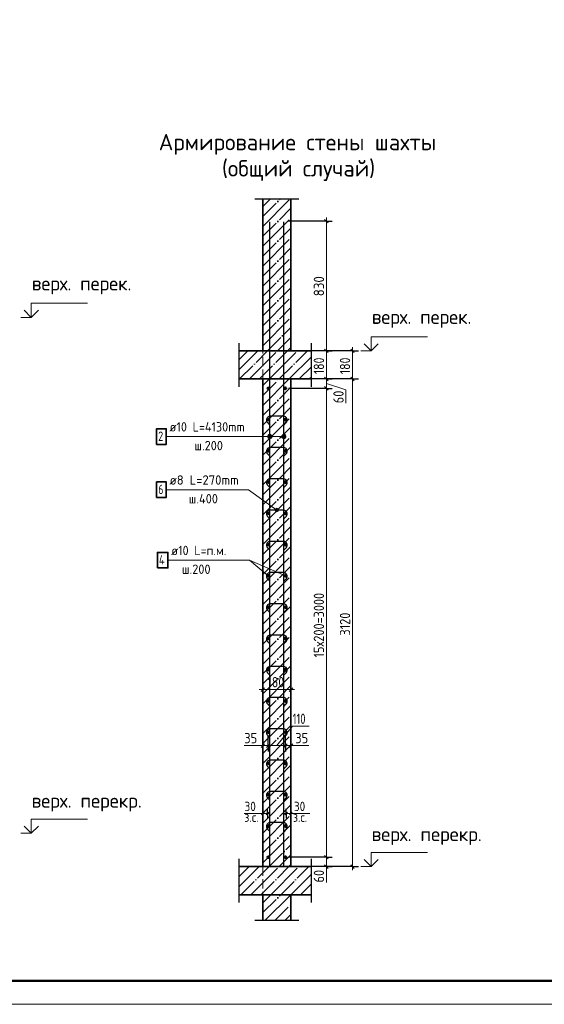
# Model space of a CAD drawing. Header units: millimetres. Extents: x -49773 to 2322955, y -3321 to 58485.
# Tile 157 of 256: x 704667 to 715855, y -1467 to 19533. Entities that reach past the tile are written whole.
import ezdxf

# ---------------------------------------------------------------- set-up
doc = ezdxf.new("R2010")
doc.units = ezdxf.units.MM
for name, pattern in [('______11', [500, 400, -50, 0, -50]), ('______2', [270, 200, -70]), ('______5', [1100, 800, -100, 100, -100])]:
    doc.linetypes.add(name, pattern=pattern)
for name, color, linetype, lineweight in [('Standard', 7, 'Continuous', 25), ('Арм.стержн. вертикальными 1', 22, 'Continuous', 35), ('Арм.стержн.горизонт. 1', 180, 'Continuous', 35), ('Высотная отметки_ общее', 7, 'Continuous', 13), ('Перекрытие_ общее', 7, 'Continuous', 35), ('Размерная линия_ общее', 7, 'Continuous', 13), ('Размерная линия_ общее_1', 7, 'Continuous', 13), ('Стена_ общее', 7, 'Continuous', 35)]:
    doc.layers.add(name, color=color, linetype=linetype, lineweight=lineweight)
doc.layers.add('Арм.стержн.Стяжки', color=7, linetype='Continuous', lineweight=35, true_color=0x501e0f)
doc.styles.add('ISOCPEUR', font='txt')

msp = doc.modelspace()

# ---------------------------------------------------------------- hatches: boundary and pattern name
at = {"layer": 'Арм.стержн. вертикальными 1', "linetype": 'Continuous', "lineweight": 13, "transparency": 33554687}
for points in [[(709962.4, 10620.3), (709962.4, 10665.2), (709956.1, 10642.8)], [(709962.4, 10620.3), (709962.4, 10665.2), (709956.1, 10642.8)], [(709962.4, 10665.2), (709978.6, 10604.1), (709978.6, 10681.4)], [(709962.4, 10665.2), (709978.6, 10604.1), (709978.6, 10681.4)], [(709962.4, 10665.2), (709962.4, 10620.3), (709978.6, 10604.1)], [(709962.4, 10665.2), (709962.4, 10620.3), (709978.6, 10604.1)], [(709978.6, 10681.4), (710001.1, 10597.8), (710001.1, 10687.8)], [(709978.6, 10681.4), (710001.1, 10597.8), (710001.1, 10687.8)], [(709978.6, 10681.4), (709978.6, 10604.1), (710001.1, 10597.8)], [(709978.6, 10681.4), (709978.6, 10604.1), (710001.1, 10597.8)], [(710001.1, 10687.8), (710001.1, 10597.8), (710023.6, 10604.1)], [(710001.1, 10687.8), (710023.6, 10604.1), (710023.6, 10681.4)], [(710001.1, 10687.8), (710001.1, 10597.8), (710023.6, 10604.1)], [(710001.1, 10687.8), (710023.6, 10604.1), (710023.6, 10681.4)], [(710023.6, 10681.4), (710023.6, 10604.1), (710039.8, 10620.3)], [(710023.6, 10681.4), (710039.8, 10620.3), (710039.8, 10665.2)], [(710023.6, 10681.4), (710023.6, 10604.1), (710039.8, 10620.3)], [(710023.6, 10681.4), (710039.8, 10620.3), (710039.8, 10665.2)], [(710039.8, 10665.2), (710039.8, 10620.3), (710046.1, 10642.8)], [(710039.8, 10665.2), (710039.8, 10620.3), (710046.1, 10642.8)], [(710262.4, 10620.3), (710262.4, 10665.2), (710256.1, 10642.8)], [(710262.4, 10620.3), (710262.4, 10665.2), (710256.1, 10642.8)], [(710262.4, 10665.2), (710278.6, 10604.1), (710278.6, 10681.4)], [(710262.4, 10665.2), (710278.6, 10604.1), (710278.6, 10681.4)], [(710262.4, 10665.2), (710262.4, 10620.3), (710278.6, 10604.1)], [(710262.4, 10665.2), (710262.4, 10620.3), (710278.6, 10604.1)], [(710278.6, 10681.4), (710301.1, 10597.8), (710301.1, 10687.8)], [(710278.6, 10681.4), (710301.1, 10597.8), (710301.1, 10687.8)], [(710278.6, 10681.4), (710278.6, 10604.1), (710301.1, 10597.8)], [(710278.6, 10681.4), (710278.6, 10604.1), (710301.1, 10597.8)], [(710301.1, 10687.8), (710301.1, 10597.8), (710323.6, 10604.1)], [(710301.1, 10687.8), (710323.6, 10604.1), (710323.6, 10681.4)], [(710301.1, 10687.8), (710301.1, 10597.8), (710323.6, 10604.1)], [(710301.1, 10687.8), (710323.6, 10604.1), (710323.6, 10681.4)], [(710323.6, 10681.4), (710323.6, 10604.1), (710339.8, 10620.3)], [(710323.6, 10681.4), (710339.8, 10620.3), (710339.8, 10665.2)], [(710323.6, 10681.4), (710323.6, 10604.1), (710339.8, 10620.3)], [(710323.6, 10681.4), (710339.8, 10620.3), (710339.8, 10665.2)], [(710339.8, 10665.2), (710339.8, 10620.3), (710346.1, 10642.8)], [(710339.8, 10665.2), (710339.8, 10620.3), (710346.1, 10642.8)]]:
    msp.add_hatch(color=7, dxfattribs=at).paths.add_polyline_path(points)
at = {"layer": 'Арм.стержн.Стяжки', "linetype": 'Continuous', "lineweight": 13, "transparency": 33554687}
for points in [[(710114, 9077.9), (710135.9, 9108.4), (710120.7, 9096.2)], [(710135.9, 9108.4), (710114, 9077.9), (710117, 9059.1)], [(710135.9, 9108.4), (710117, 9059.1), (710154.7, 9111.4)], [(710154.7, 9111.4), (710117, 9059.1), (710129.2, 9043.9)], [(710154.7, 9111.4), (710129.2, 9043.9), (710173, 9104.7)], [(710173, 9104.7), (710129.2, 9043.9), (710147.4, 9037.2)], [(710173, 9104.7), (710147.4, 9037.2), (710185.2, 9089.5)], [(710185.2, 9089.5), (710147.4, 9037.2), (710166.3, 9040.2)], [(710185.2, 9089.5), (710166.3, 9040.2), (710188.2, 9070.6)], [(710188.2, 9070.6), (710166.3, 9040.2), (710181.5, 9052.4)]]:
    msp.add_hatch(color=7, dxfattribs=at).paths.add_polyline_path(points)

# ---------------------------------------------------------------- linework, layer by layer
at = {"layer": 'Standard', "color": 7, "linetype": 'Continuous', "lineweight": 25, "transparency": 33554687}
for p, q in [((709684.4, 15711.8), (710617.8, 15711.8)), ((709346.4, 11704.3), (709346.4, 12637.6)), ((710879.7, 12637.6), (710879.7, 11704.3)), ((709346.4, 704.3), (709346.4, 1637.6)), ((710879.7, 1637.6), (710879.7, 704.3)), ((710617.8, 320.2), (709684.4, 320.2))]:
    msp.add_line(p, q, dxfattribs=at)
at = {"layer": 'Standard', "color": 253, "linetype": '______11', "lineweight": 35, "true_color": 0xababab, "transparency": 33554687}
for p, q in [((709851.1, 15337.3), (710225.6, 15711.8)), ((709851.1, 14913), (710451.1, 15513)), ((709851.1, 14488.8), (710451.1, 15088.8)), ((709851.1, 14064.5), (710451.1, 14664.5)), ((709851.1, 13640.2), (710451.1, 14240.2)), ((709851.1, 13216), (710451.1, 13816)), ((709851.1, 12791.7), (710451.1, 13391.7)), ((709954.6, 12470.9), (710451.1, 12967.4)), ((710378.9, 12470.9), (710451.1, 12543.2)), ((709851.1, 11518.9), (710203.1, 11870.9)), ((709851.1, 11094.7), (710451.1, 11694.7)), ((709851.1, 10670.4), (710451.1, 11270.4)), ((709851.1, 10246.1), (710451.1, 10846.1)), ((709851.1, 9821.9), (710451.1, 10421.9)), ((709851.1, 9397.6), (710451.1, 9997.6)), ((709851.1, 8973.3), (710451.1, 9573.3)), ((709851.1, 8549.1), (710451.1, 9149.1)), ((709851.1, 8124.8), (710451.1, 8724.8)), ((709851.1, 7700.5), (710451.1, 8300.5)), ((709851.1, 7276.3), (710451.1, 7876.3)), ((709851.1, 6852), (710451.1, 7452)), ((709851.1, 6427.7), (710451.1, 7027.7)), ((709851.1, 6003.5), (710451.1, 6603.5)), ((709851.1, 5579.2), (710451.1, 6179.2)), ((709851.1, 5155), (710451.1, 5755)), ((709851.1, 4730.7), (710451.1, 5330.7)), ((709851.1, 4306.4), (710451.1, 4906.4)), ((709851.1, 3882.2), (710451.1, 4482.2)), ((709851.1, 3457.9), (710451.1, 4057.9)), ((709851.1, 3033.6), (710451.1, 3633.6)), ((709851.1, 2609.4), (710451.1, 3209.4)), ((709851.1, 2185.1), (710451.1, 2785.1)), ((709851.1, 1760.8), (710451.1, 2360.8)), ((709985.5, 1470.9), (710451.1, 1936.6)), ((710409.7, 1470.9), (710451.1, 1512.3)), ((709851.1, 488.1), (710234, 870.9)), ((710107.5, 320.2), (710451.1, 663.8))]:
    msp.add_line(p, q, dxfattribs=at)
at = {"layer": 'Standard', "color": 253, "linetype": '______5', "lineweight": 35, "true_color": 0xababab, "transparency": 33554687}
for p, q in [((709851.1, 15125.2), (710437.7, 15711.8)), ((709851.1, 15549.4), (710013.5, 15711.8)), ((709851.1, 14700.9), (710451.1, 15300.9)), ((709851.1, 14276.6), (710451.1, 14876.6)), ((709851.1, 13852.4), (710451.1, 14452.4)), ((709851.1, 13428.1), (710451.1, 14028.1)), ((709851.1, 13003.8), (710451.1, 13603.8)), ((709851.1, 12579.6), (710451.1, 13179.6)), ((710166.7, 12470.9), (710451.1, 12755.3)), ((709851.1, 11306.8), (710415.3, 11870.9)), ((709851.1, 11731), (709991, 11870.9)), ((709851.1, 10882.5), (710451.1, 11482.5)), ((709851.1, 10458.3), (710451.1, 11058.3)), ((709851.1, 10034), (710451.1, 10634)), ((709851.1, 9609.7), (710451.1, 10209.7)), ((709851.1, 9185.5), (710451.1, 9785.5)), ((709851.1, 8761.2), (710451.1, 9361.2)), ((709851.1, 8336.9), (710451.1, 8936.9)), ((709851.1, 7912.7), (710451.1, 8512.7)), ((709851.1, 7488.4), (710451.1, 8088.4)), ((709851.1, 7064.1), (710451.1, 7664.1)), ((709851.1, 6639.9), (710451.1, 7239.9)), ((709851.1, 6215.6), (710451.1, 6815.6)), ((709851.1, 5791.4), (710451.1, 6391.4)), ((709851.1, 5367.1), (710451.1, 5967.1)), ((709851.1, 4942.8), (710451.1, 5542.8)), ((709851.1, 4518.6), (710451.1, 5118.6)), ((709851.1, 4094.3), (710451.1, 4694.3)), ((709851.1, 3670), (710451.1, 4270)), ((709851.1, 3245.8), (710451.1, 3845.8)), ((709851.1, 2821.5), (710451.1, 3421.5)), ((709851.1, 2397.2), (710451.1, 2997.2)), ((709851.1, 1973), (710451.1, 2573)), ((709851.1, 1548.7), (710451.1, 2148.7)), ((710197.6, 1470.9), (710451.1, 1724.5)), ((709851.1, 700.2), (710021.9, 870.9)), ((709895.4, 320.2), (710446.1, 870.9)), ((710319.6, 320.2), (710451.1, 451.7))]:
    msp.add_line(p, q, dxfattribs=at)
at = {"layer": 'Standard', "color": 7, "linetype": 'Continuous', "lineweight": 35, "transparency": 33554687}
for p, q in [((709851.1, 15711.8), (709851.1, 12470.9)), ((710451.1, 12470.9), (710451.1, 15711.8)), ((709851.1, 12470.9), (709346.4, 12470.9)), ((710879.7, 12470.9), (710451.1, 12470.9)), ((709346.4, 11870.9), (709851.1, 11870.9)), ((709851.1, 11870.9), (709851.1, 1470.9)), ((710451.1, 1470.9), (710451.1, 11870.9)), ((710451.1, 11870.9), (710879.7, 11870.9)), ((709851.1, 1470.9), (709346.4, 1470.9)), ((710879.7, 1470.9), (710451.1, 1470.9)), ((709346.4, 870.9), (709851.1, 870.9)), ((709851.1, 870.9), (709851.1, 320.2)), ((710451.1, 320.2), (710451.1, 870.9)), ((710451.1, 870.9), (710879.7, 870.9))]:
    msp.add_line(p, q, dxfattribs=at)
at = {"layer": 'Standard', "color": 253, "linetype": '______11', "lineweight": 13, "true_color": 0xababab, "transparency": 33554687}
for p, q in [((709346.4, 12287), (709530.3, 12470.9)), ((709354.6, 11870.9), (709954.6, 12470.9)), ((709778.9, 11870.9), (710378.9, 12470.9)), ((710203.1, 11870.9), (710803.1, 12470.9)), ((710627.4, 11870.9), (710879.7, 12123.2)), ((709346.4, 1256.1), (709561.2, 1470.9)), ((709385.5, 870.9), (709985.5, 1470.9)), ((709809.7, 870.9), (710409.7, 1470.9)), ((710234, 870.9), (710834, 1470.9)), ((710658.3, 870.9), (710879.7, 1092.4))]:
    msp.add_line(p, q, dxfattribs=at)
at = {"layer": 'Standard', "color": 253, "linetype": '______5', "lineweight": 13, "true_color": 0xababab, "transparency": 33554687}
for p, q in [((709346.4, 12074.8), (709742.5, 12470.9)), ((709566.7, 11870.9), (710166.7, 12470.9)), ((709991, 11870.9), (710591, 12470.9)), ((710415.3, 11870.9), (710879.7, 12335.4)), ((710839.5, 11870.9), (710879.7, 11911.1)), ((709346.4, 1468.2), (709349.1, 1470.9)), ((709346.4, 1044), (709773.3, 1470.9)), ((709597.6, 870.9), (710197.6, 1470.9)), ((710021.9, 870.9), (710621.9, 1470.9)), ((710446.1, 870.9), (710879.7, 1304.5)), ((710870.4, 870.9), (710879.7, 880.3))]:
    msp.add_line(p, q, dxfattribs=at)
at = {"layer": 'Standard', "color": 7, "linetype": 'Continuous', "lineweight": 13, "transparency": 33554687}
for p, q in [((710334.4, 7670.9), (709569.7, 8006.2)), ((709851.1, 2604.1), (709451.1, 2604.1)), ((710451.1, 2604.1), (710851.1, 2604.1))]:
    msp.add_line(p, q, dxfattribs=at)
msp.add_lwpolyline([(685172.9, -1466.6), (744572.9, -1466.6), (744572.9, 40533.4), (685172.9, 40533.4), (685172.9, -1466.6)], close=True, dxfattribs=at)
at = {"layer": 'Standard', "color": 7, "linetype": 'Continuous', "lineweight": 50, "transparency": 33554687}
msp.add_lwpolyline([(687172.9, 40033.4), (744072.9, 40033.4), (744072.9, -966.6), (687172.9, -966.6), (687172.9, 40033.4)], close=True, dxfattribs=at)
at = {"layer": 'Арм.стержн. вертикальными 1', "color": 4, "linetype": 'Continuous', "lineweight": 25, "transparency": 33554687}
for p, q in [((710001.1, 1487.6), (710001.1, 15221)), ((710001.1, 1487.6), (710001.1, 15221)), ((710301.1, 1487.6), (710301.1, 15221)), ((710301.1, 1487.6), (710301.1, 15221))]:
    msp.add_line(p, q, dxfattribs=at)
at = {"layer": 'Арм.стержн. вертикальными 1', "color": 7, "linetype": 'Continuous', "lineweight": 13, "transparency": 33554687}
for p, q in [((707793.9, 10642.8), (709767.2, 10642.8)), ((709767.2, 10642.8), (710301.1, 10642.8)), ((709767.2, 10642.8), (710301.1, 10642.8)), ((709767.2, 10642.8), (710001.1, 10642.8)), ((709767.2, 10642.8), (710001.1, 10642.8)), ((709956.1, 10642.8), (709956.1, 10642.8)), ((709956.1, 10642.8), (709956.1, 10642.8)), ((710001.1, 10687.8), (710001.1, 10687.8)), ((710001.1, 10687.8), (710001.1, 10687.8)), ((710001.1, 10597.8), (710001.1, 10597.8)), ((710001.1, 10597.8), (710001.1, 10597.8)), ((710046.1, 10642.8), (710046.1, 10642.8)), ((710046.1, 10642.8), (710046.1, 10642.8)), ((710256.1, 10642.8), (710256.1, 10642.8)), ((710256.1, 10642.8), (710256.1, 10642.8)), ((710301.1, 10687.8), (710301.1, 10687.8)), ((710301.1, 10687.8), (710301.1, 10687.8)), ((710301.1, 10597.8), (710301.1, 10597.8)), ((710301.1, 10597.8), (710301.1, 10597.8)), ((710346.1, 10642.8), (710346.1, 10642.8)), ((710346.1, 10642.8), (710346.1, 10642.8))]:
    msp.add_line(p, q, dxfattribs=at)
at = {"layer": 'Арм.стержн. вертикальными 1', "color": 7, "linetype": 'Continuous', "lineweight": 35, "transparency": 33554687}
msp.add_lwpolyline([(707587.2, 10476.1), (707793.9, 10476.1), (707793.9, 10809.4), (707587.2, 10809.4), (707587.2, 10476.1)], dxfattribs=at)
at = {"layer": 'Арм.стержн. вертикальными 1', "color": 7, "linetype": 'Continuous', "lineweight": 13, "transparency": 33554687}
for centre in [(710001.1, 10642.8), (710001.1, 10642.8), (710301.1, 10642.8), (710301.1, 10642.8)]:
    msp.add_circle(centre, 45, dxfattribs=at)
at = {"layer": 'Арм.стержн.горизонт. 1', "color": 7, "linetype": 'Continuous', "lineweight": 13, "transparency": 33554687}
for p, q in [((707829.7, 8006.2), (709569.7, 8006.2)), ((709569.7, 8006.2), (709967.8, 7670.9))]:
    msp.add_line(p, q, dxfattribs=at)
at = {"layer": 'Арм.стержн.горизонт. 1', "color": 7, "linetype": 'Continuous', "lineweight": 35, "transparency": 33554687}
msp.add_lwpolyline([(707603, 7839.6), (707829.7, 7839.6), (707829.7, 8172.9), (707603, 8172.9), (707603, 7839.6)], dxfattribs=at)
at = {"layer": 'Арм.стержн.горизонт. 1', "color": 4, "linetype": 'Continuous', "lineweight": 50, "transparency": 33554687}
for centre in [(709967.8, 11670.9), (710334.4, 11670.9), (709967.8, 11004.3), (710334.4, 11004.3), (709967.8, 10337.6), (710334.4, 10337.6), (709967.8, 9670.9), (710334.4, 9670.9), (709967.8, 9004.3), (710334.4, 9004.3), (709967.8, 8337.6), (710334.4, 8337.6), (709967.8, 7670.9), (710334.4, 7670.9), (709967.8, 7004.3), (710334.4, 7004.3), (709967.8, 6337.6), (710334.4, 6337.6), (709967.8, 5670.9), (710334.4, 5670.9), (709967.8, 5004.3), (710334.4, 5004.3), (709967.8, 4337.6), (710334.4, 4337.6), (709967.8, 3670.9), (710334.4, 3670.9), (709967.8, 3004.3), (710334.4, 3004.3), (709967.8, 2337.6), (710334.4, 2337.6), (709967.8, 1670.9), (710334.4, 1670.9)]:
    msp.add_circle(centre, 16.7, dxfattribs=at)
at = {"layer": 'Арм.стержн.Стяжки', "color": 7, "linetype": 'Continuous', "lineweight": 13, "transparency": 33554687}
for p, q in [((707793.9, 9509.4), (709547.2, 9509.4)), ((709547.2, 9509.4), (710151.1, 9074.3)), ((710120.7, 9096.2), (710120.7, 9096.2)), ((710129.2, 9043.9), (710129.2, 9043.9)), ((710173, 9104.7), (710173, 9104.7)), ((710181.5, 9052.4), (710181.5, 9052.4))]:
    msp.add_line(p, q, dxfattribs=at)
at = {"layer": 'Арм.стержн.Стяжки', "color": 40, "linetype": 'Continuous', "lineweight": 25, "transparency": 33554687}
for points in [[(710298.5, 10888.5), (710348.9, 10938.9), (710353.7, 10944.5), (710358.1, 10950.6), (710361.9, 10957), (710365, 10963.7), (710367.5, 10970.6), (710369.4, 10977.8), (710370.6, 10985.2), (710371.1, 10992.5), (710371.1, 10997.8), (710369.1, 11011.9), (710364.3, 11026.5), (710356.8, 11039.9), (710347.7, 11050.9), (710336.7, 11060), (710323.3, 11067.5), (710308.7, 11072.3), (710294.6, 11074.3), (710007.6, 11074.3), (709993.5, 11072.3), (709978.9, 11067.5), (709965.5, 11060), (709954.5, 11050.9), (709945.4, 11039.9), (709937.9, 11026.5), (709933.1, 11011.9), (709931.1, 10997.8), (709931.1, 10992.5), (709931.6, 10985.2), (709932.8, 10977.8), (709934.7, 10970.6), (709937.2, 10963.7), (709940.3, 10957), (709944.1, 10950.6), (709948.5, 10944.5), (709953.3, 10938.9), (710003.7, 10888.5)], [(710298.5, 10221.8), (710348.9, 10272.3), (710353.7, 10277.8), (710358.1, 10283.9), (710361.9, 10290.3), (710365, 10297), (710367.5, 10303.9), (710369.4, 10311.2), (710370.6, 10318.5), (710371.1, 10325.9), (710371.1, 10331.1), (710369.1, 10345.3), (710364.3, 10359.8), (710356.8, 10373.2), (710347.7, 10384.2), (710336.7, 10393.3), (710323.3, 10400.8), (710308.7, 10405.6), (710294.6, 10407.6), (710007.6, 10407.6), (709993.5, 10405.6), (709978.9, 10400.8), (709965.5, 10393.3), (709954.5, 10384.2), (709945.4, 10373.2), (709937.9, 10359.8), (709933.1, 10345.3), (709931.1, 10331.1), (709931.1, 10325.9), (709931.6, 10318.5), (709932.8, 10311.2), (709934.7, 10303.9), (709937.2, 10297), (709940.3, 10290.3), (709944.1, 10283.9), (709948.5, 10277.8), (709953.3, 10272.3), (710003.7, 10221.8)], [(710298.5, 9555.2), (710348.9, 9605.6), (710353.7, 9611.2), (710358.1, 9617.2), (710361.9, 9623.7), (710365, 9630.3), (710367.5, 9637.3), (710369.4, 9644.5), (710370.6, 9651.9), (710371.1, 9659.2), (710371.1, 9664.4), (710369.1, 9678.6), (710364.3, 9693.2), (710356.8, 9706.6), (710347.7, 9717.5), (710336.7, 9726.7), (710323.3, 9734.2), (710308.7, 9739), (710294.6, 9741), (710007.6, 9741), (709993.5, 9739), (709978.9, 9734.2), (709965.5, 9726.7), (709954.5, 9717.5), (709945.4, 9706.6), (709937.9, 9693.2), (709933.1, 9678.6), (709931.1, 9664.4), (709931.1, 9659.2), (709931.6, 9651.9), (709932.8, 9644.5), (709934.7, 9637.3), (709937.2, 9630.3), (709940.3, 9623.7), (709944.1, 9617.2), (709948.5, 9611.2), (709953.3, 9605.6), (710003.7, 9555.2)], [(710298.5, 8888.5), (710348.9, 8938.9), (710353.7, 8944.5), (710358.1, 8950.6), (710361.9, 8957), (710365, 8963.7), (710367.5, 8970.6), (710369.4, 8977.8), (710370.6, 8985.2), (710371.1, 8992.5), (710371.1, 8997.8), (710369.1, 9011.9), (710364.3, 9026.5), (710356.8, 9039.9), (710347.7, 9050.9), (710336.7, 9060), (710323.3, 9067.5), (710308.7, 9072.3), (710294.6, 9074.3), (710007.6, 9074.3), (709993.5, 9072.3), (709978.9, 9067.5), (709965.5, 9060), (709954.5, 9050.9), (709945.4, 9039.9), (709937.9, 9026.5), (709933.1, 9011.9), (709931.1, 8997.8), (709931.1, 8992.5), (709931.6, 8985.2), (709932.8, 8977.8), (709934.7, 8970.6), (709937.2, 8963.7), (709940.3, 8957), (709944.1, 8950.6), (709948.5, 8944.5), (709953.3, 8938.9), (710003.7, 8888.5)], [(710298.5, 8221.8), (710348.9, 8272.3), (710353.7, 8277.8), (710358.1, 8283.9), (710361.9, 8290.3), (710365, 8297), (710367.5, 8303.9), (710369.4, 8311.2), (710370.6, 8318.5), (710371.1, 8325.9), (710371.1, 8331.1), (710369.1, 8345.3), (710364.3, 8359.8), (710356.8, 8373.2), (710347.7, 8384.2), (710336.7, 8393.3), (710323.3, 8400.8), (710308.7, 8405.6), (710294.6, 8407.6), (710007.6, 8407.6), (709993.5, 8405.6), (709978.9, 8400.8), (709965.5, 8393.3), (709954.5, 8384.2), (709945.4, 8373.2), (709937.9, 8359.8), (709933.1, 8345.3), (709931.1, 8331.1), (709931.1, 8325.9), (709931.6, 8318.5), (709932.8, 8311.2), (709934.7, 8303.9), (709937.2, 8297), (709940.3, 8290.3), (709944.1, 8283.9), (709948.5, 8277.8), (709953.3, 8272.3), (710003.7, 8221.8)], [(710298.5, 7555.2), (710348.9, 7605.6), (710353.7, 7611.2), (710358.1, 7617.2), (710361.9, 7623.7), (710365, 7630.3), (710367.5, 7637.3), (710369.4, 7644.5), (710370.6, 7651.9), (710371.1, 7659.2), (710371.1, 7664.4), (710369.1, 7678.6), (710364.3, 7693.2), (710356.8, 7706.6), (710347.7, 7717.5), (710336.7, 7726.7), (710323.3, 7734.2), (710308.7, 7739), (710294.6, 7741), (710007.6, 7741), (709993.5, 7739), (709978.9, 7734.2), (709965.5, 7726.7), (709954.5, 7717.5), (709945.4, 7706.6), (709937.9, 7693.2), (709933.1, 7678.6), (709931.1, 7664.4), (709931.1, 7659.2), (709931.6, 7651.9), (709932.8, 7644.5), (709934.7, 7637.3), (709937.2, 7630.3), (709940.3, 7623.7), (709944.1, 7617.2), (709948.5, 7611.2), (709953.3, 7605.6), (710003.7, 7555.2)], [(710298.5, 6888.5), (710348.9, 6938.9), (710353.7, 6944.5), (710358.1, 6950.6), (710361.9, 6957), (710365, 6963.7), (710367.5, 6970.6), (710369.4, 6977.8), (710370.6, 6985.2), (710371.1, 6992.5), (710371.1, 6997.8), (710369.1, 7011.9), (710364.3, 7026.5), (710356.8, 7039.9), (710347.7, 7050.9), (710336.7, 7060), (710323.3, 7067.5), (710308.7, 7072.3), (710294.6, 7074.3), (710007.6, 7074.3), (709993.5, 7072.3), (709978.9, 7067.5), (709965.5, 7060), (709954.5, 7050.9), (709945.4, 7039.9), (709937.9, 7026.5), (709933.1, 7011.9), (709931.1, 6997.8), (709931.1, 6992.5), (709931.6, 6985.2), (709932.8, 6977.8), (709934.7, 6970.6), (709937.2, 6963.7), (709940.3, 6957), (709944.1, 6950.6), (709948.5, 6944.5), (709953.3, 6938.9), (710003.7, 6888.5)], [(710298.5, 6221.8), (710348.9, 6272.3), (710353.7, 6277.8), (710358.1, 6283.9), (710361.9, 6290.3), (710365, 6297), (710367.5, 6303.9), (710369.4, 6311.2), (710370.6, 6318.5), (710371.1, 6325.9), (710371.1, 6331.1), (710369.1, 6345.3), (710364.3, 6359.8), (710356.8, 6373.2), (710347.7, 6384.2), (710336.7, 6393.3), (710323.3, 6400.8), (710308.7, 6405.6), (710294.6, 6407.6), (710007.6, 6407.6), (709993.5, 6405.6), (709978.9, 6400.8), (709965.5, 6393.3), (709954.5, 6384.2), (709945.4, 6373.2), (709937.9, 6359.8), (709933.1, 6345.3), (709931.1, 6331.1), (709931.1, 6325.9), (709931.6, 6318.5), (709932.8, 6311.2), (709934.7, 6303.9), (709937.2, 6297), (709940.3, 6290.3), (709944.1, 6283.9), (709948.5, 6277.8), (709953.3, 6272.3), (710003.7, 6221.8)], [(710298.5, 5555.2), (710348.9, 5605.6), (710353.7, 5611.2), (710358.1, 5617.2), (710361.9, 5623.7), (710365, 5630.3), (710367.5, 5637.3), (710369.4, 5644.5), (710370.6, 5651.9), (710371.1, 5659.2), (710371.1, 5664.4), (710369.1, 5678.6), (710364.3, 5693.2), (710356.8, 5706.6), (710347.7, 5717.5), (710336.7, 5726.7), (710323.3, 5734.2), (710308.7, 5739), (710294.6, 5741), (710007.6, 5741), (709993.5, 5739), (709978.9, 5734.2), (709965.5, 5726.7), (709954.5, 5717.5), (709945.4, 5706.6), (709937.9, 5693.2), (709933.1, 5678.6), (709931.1, 5664.4), (709931.1, 5659.2), (709931.6, 5651.9), (709932.8, 5644.5), (709934.7, 5637.3), (709937.2, 5630.3), (709940.3, 5623.7), (709944.1, 5617.2), (709948.5, 5611.2), (709953.3, 5605.6), (710003.7, 5555.2)], [(710298.5, 4888.5), (710348.9, 4938.9), (710353.7, 4944.5), (710358.1, 4950.6), (710361.9, 4957), (710365, 4963.7), (710367.5, 4970.6), (710369.4, 4977.8), (710370.6, 4985.2), (710371.1, 4992.5), (710371.1, 4997.8), (710369.1, 5011.9), (710364.3, 5026.5), (710356.8, 5039.9), (710347.7, 5050.9), (710336.7, 5060), (710323.3, 5067.5), (710308.7, 5072.3), (710294.6, 5074.3), (710007.6, 5074.3), (709993.5, 5072.3), (709978.9, 5067.5), (709965.5, 5060), (709954.5, 5050.9), (709945.4, 5039.9), (709937.9, 5026.5), (709933.1, 5011.9), (709931.1, 4997.8), (709931.1, 4992.5), (709931.6, 4985.2), (709932.8, 4977.8), (709934.7, 4970.6), (709937.2, 4963.7), (709940.3, 4957), (709944.1, 4950.6), (709948.5, 4944.5), (709953.3, 4938.9), (710003.7, 4888.5)], [(710298.5, 4221.8), (710348.9, 4272.3), (710353.7, 4277.8), (710358.1, 4283.9), (710361.9, 4290.3), (710365, 4297), (710367.5, 4303.9), (710369.4, 4311.2), (710370.6, 4318.5), (710371.1, 4325.9), (710371.1, 4331.1), (710369.1, 4345.3), (710364.3, 4359.8), (710356.8, 4373.2), (710347.7, 4384.2), (710336.7, 4393.3), (710323.3, 4400.8), (710308.7, 4405.7), (710294.6, 4407.6), (710007.6, 4407.6), (709993.5, 4405.7), (709978.9, 4400.8), (709965.5, 4393.3), (709954.5, 4384.2), (709945.4, 4373.2), (709937.9, 4359.8), (709933.1, 4345.3), (709931.1, 4331.1), (709931.1, 4325.9), (709931.6, 4318.5), (709932.8, 4311.2), (709934.7, 4303.9), (709937.2, 4297), (709940.3, 4290.3), (709944.1, 4283.9), (709948.5, 4277.8), (709953.3, 4272.3), (710003.7, 4221.8)], [(710298.5, 3555.2), (710348.9, 3605.6), (710353.7, 3611.2), (710358.1, 3617.2), (710361.9, 3623.7), (710365, 3630.3), (710367.5, 3637.3), (710369.4, 3644.5), (710370.6, 3651.9), (710371.1, 3659.2), (710371.1, 3664.4), (710369.1, 3678.6), (710364.3, 3693.2), (710356.8, 3706.6), (710347.7, 3717.5), (710336.7, 3726.7), (710323.3, 3734.2), (710308.7, 3739), (710294.6, 3741), (710007.6, 3741), (709993.5, 3739), (709978.9, 3734.2), (709965.5, 3726.7), (709954.5, 3717.5), (709945.4, 3706.6), (709937.9, 3693.2), (709933.1, 3678.6), (709931.1, 3664.4), (709931.1, 3659.2), (709931.6, 3651.9), (709932.8, 3644.5), (709934.7, 3637.3), (709937.2, 3630.3), (709940.3, 3623.7), (709944.1, 3617.2), (709948.5, 3611.2), (709953.3, 3605.6), (710003.7, 3555.2)], [(710298.5, 2888.5), (710348.9, 2938.9), (710353.7, 2944.5), (710358.1, 2950.6), (710361.9, 2957), (710365, 2963.7), (710367.5, 2970.6), (710369.4, 2977.8), (710370.6, 2985.2), (710371.1, 2992.5), (710371.1, 2997.8), (710369.1, 3011.9), (710364.3, 3026.5), (710356.8, 3039.9), (710347.7, 3050.9), (710336.7, 3060), (710323.3, 3067.5), (710308.7, 3072.3), (710294.6, 3074.3), (710007.6, 3074.3), (709993.5, 3072.3), (709978.9, 3067.5), (709965.5, 3060), (709954.5, 3050.9), (709945.4, 3039.9), (709937.9, 3026.5), (709933.1, 3011.9), (709931.1, 2997.8), (709931.1, 2992.5), (709931.6, 2985.2), (709932.8, 2977.8), (709934.7, 2970.6), (709937.2, 2963.7), (709940.3, 2957), (709944.1, 2950.6), (709948.5, 2944.5), (709953.3, 2938.9), (710003.7, 2888.5)], [(710298.5, 2221.8), (710348.9, 2272.3), (710353.7, 2277.8), (710358.1, 2283.9), (710361.9, 2290.3), (710365, 2297), (710367.5, 2303.9), (710369.4, 2311.2), (710370.6, 2318.5), (710371.1, 2325.9), (710371.1, 2331.1), (710369.1, 2345.3), (710364.3, 2359.8), (710356.8, 2373.2), (710347.7, 2384.2), (710336.7, 2393.3), (710323.3, 2400.8), (710308.7, 2405.7), (710294.6, 2407.6), (710007.6, 2407.6), (709993.5, 2405.7), (709978.9, 2400.8), (709965.5, 2393.3), (709954.5, 2384.2), (709945.4, 2373.2), (709937.9, 2359.8), (709933.1, 2345.3), (709931.1, 2331.1), (709931.1, 2325.9), (709931.6, 2318.5), (709932.8, 2311.2), (709934.7, 2303.9), (709937.2, 2297), (709940.3, 2290.3), (709944.1, 2283.9), (709948.5, 2277.8), (709953.3, 2272.3), (710003.7, 2221.8)]]:
    msp.add_lwpolyline(points, dxfattribs=at)
at = {"layer": 'Арм.стержн.Стяжки', "color": 7, "linetype": 'Continuous', "lineweight": 35, "transparency": 33554687}
msp.add_lwpolyline([(707587.2, 9342.8), (707793.9, 9342.8), (707793.9, 9676.1), (707587.2, 9676.1), (707587.2, 9342.8)], dxfattribs=at)
at = {"layer": 'Арм.стержн.Стяжки', "color": 7, "linetype": 'Continuous', "lineweight": 13, "transparency": 33554687}
msp.add_circle((710151.1, 9074.3), 37.5, dxfattribs=at)
at = {"layer": 'Высотная отметки_ общее', "color": 7, "linetype": 'Continuous', "lineweight": 13, "transparency": 33554687}
for p, q in [((704914.7, 13184.8), (704914.7, 13484.8)), ((704914.7, 13484.8), (706114.7, 13484.8)), ((704914.7, 13184.8), (704764.7, 13334.8)), ((704914.7, 13184.8), (705064.7, 13334.8)), ((704914.7, 13184.8), (704914.7, 13184.8)), ((704914.7, 13184.8), (704914.7, 13184.8)), ((704914.7, 13184.8), (704914.7, 13184.8)), ((704914.7, 13184.8), (704914.7, 13184.8)), ((712165, 12470.9), (712015, 12621)), ((712165, 12470.9), (712165, 12770.9)), ((712165, 12770.9), (713365, 12770.9)), ((712165, 12470.9), (712315, 12621)), ((712165, 12470.9), (712165, 12470.9)), ((712165, 12470.9), (712165, 12470.9)), ((712165, 12470.9), (712165, 12470.9)), ((712165, 12470.9), (712165, 12470.9)), ((704914.7, 2184.8), (704764.7, 2334.8)), ((704914.7, 2184.8), (704914.7, 2484.8)), ((704914.7, 2484.8), (706114.7, 2484.8)), ((704914.7, 2184.8), (705064.7, 2334.8)), ((704914.7, 2184.8), (704694.2, 2184.8)), ((704914.7, 2184.8), (704914.7, 2184.8)), ((704914.7, 2184.8), (704914.7, 2184.8)), ((704914.7, 2184.8), (704914.7, 2184.8)), ((704914.7, 2184.8), (704914.7, 2184.8)), ((712165, 1470.9), (712165, 1770.9)), ((712165, 1770.9), (713365, 1770.9)), ((712165, 1470.9), (711944.5, 1470.9)), ((712165, 1470.9), (712015, 1621)), ((712165, 1470.9), (712315, 1621)), ((712165, 1470.9), (712165, 1470.9)), ((712165, 1470.9), (712165, 1470.9)), ((712165, 1470.9), (712165, 1470.9)), ((712165, 1470.9), (712165, 1470.9))]:
    msp.add_line(p, q, dxfattribs=at)
for points in [[(704914.7, 13184.8), (704880.8, 13184.8), (704880.8, 13184.8), (704694.2, 13184.8)], [(712165, 12470.9), (712131.1, 12470.9), (712131.1, 12470.9), (711944.5, 12470.9)]]:
    msp.add_lwpolyline(points, dxfattribs=at)
at = {"layer": 'Перекрытие_ общее', "color": 7, "linetype": 'Continuous', "lineweight": 13, "transparency": 33554687}
for p, q in [((710451.1, 12470.9), (709851.1, 12470.9)), ((709851.1, 11870.9), (710451.1, 11870.9)), ((710451.1, 1470.9), (709851.1, 1470.9)), ((709851.1, 870.9), (710451.1, 870.9))]:
    msp.add_line(p, q, dxfattribs=at)
at = {"layer": 'Перекрытие_ общее', "color": 253, "linetype": '______2', "lineweight": 18, "true_color": 0xababab, "transparency": 33554687}
for p, q in [((709851.1, 11870.9), (709851.1, 12470.9)), ((709851.1, 1470.9), (709851.1, 870.9))]:
    msp.add_line(p, q, dxfattribs=at)
at = {"layer": 'Размерная линия_ общее', "color": 253, "linetype": 'Continuous', "lineweight": -3, "true_color": 0xa0a0a0, "transparency": 33554687}
for p, q in [((711207.5, 15237.6), (710384.4, 15237.6)), ((711207.5, 15237.6), (711082.5, 15237.6)), ((711207.5, 15237.6), (711332.5, 15237.6)), ((711765, 12470.9), (710852, 12470.9)), ((711207.5, 12470.9), (711082.5, 12470.9)), ((711207.5, 12470.9), (711332.5, 12470.9)), ((711765, 12470.9), (711640, 12470.9)), ((711765, 12470.9), (711890, 12470.9)), ((711207.5, 11870.9), (711082.5, 11870.9)), ((711207.5, 11870.9), (711332.5, 11870.9)), ((711765, 11870.9), (711640, 11870.9)), ((711765, 11870.9), (711890, 11870.9)), ((711207.5, 11670.9), (711082.5, 11670.9)), ((711207.5, 11670.9), (711332.5, 11670.9)), ((709851.1, 5244.7), (709851.1, 5369.7)), ((710451.1, 5244.7), (710451.1, 5369.7)), ((709851.1, 5244.7), (709851.1, 5119.7)), ((709851.1, 5244.7), (709851.1, 5244.7)), ((710451.1, 5244.7), (710451.1, 5119.7)), ((710451.1, 5244.7), (710451.1, 5244.7)), ((709851.1, 4050.8), (709851.1, 4175.8)), ((709851.1, 4050.8), (709851.1, 3925.8)), ((709851.1, 4050.8), (709851.1, 3981.1)), ((709967.8, 4050.8), (709967.8, 4175.8)), ((709967.8, 4050.8), (709967.8, 3925.8)), ((710334.4, 4050.8), (710334.4, 4175.8)), ((710334.4, 4050.8), (710334.4, 3925.8)), ((710451.1, 4050.8), (710451.1, 4175.8)), ((710451.1, 4050.8), (710451.1, 3925.8)), ((710451.1, 4050.8), (710451.1, 3992.5)), ((711765, 1470.9), (710934, 1470.9)), ((711207.5, 1670.9), (711082.5, 1670.9)), ((711207.5, 1470.9), (711082.5, 1470.9)), ((711207.5, 1670.9), (711332.5, 1670.9)), ((711207.5, 1470.9), (711332.5, 1470.9)), ((711765, 1470.9), (711640, 1470.9)), ((711765, 1470.9), (711890, 1470.9))]:
    msp.add_line(p, q, dxfattribs=at)
at = {"layer": 'Размерная линия_ общее', "color": 7, "linetype": 'Continuous', "lineweight": 25, "transparency": 33554687}
for p, q in [((711245, 15200.1), (711170, 15275.1)), ((711245, 12433.4), (711170, 12508.4)), ((711802.5, 12433.4), (711727.5, 12508.4)), ((711245, 11833.4), (711170, 11908.4)), ((711802.5, 11833.4), (711727.5, 11908.4)), ((711245, 11633.4), (711170, 11708.4)), ((709813.6, 5207.2), (709888.6, 5282.2)), ((710413.6, 5207.2), (710488.6, 5282.2)), ((709813.6, 4013.3), (709888.6, 4088.3)), ((709930.3, 4013.3), (710005.3, 4088.3)), ((710296.9, 4013.3), (710371.9, 4088.3)), ((710413.6, 4013.3), (710488.6, 4088.3)), ((711245, 1633.4), (711170, 1708.4)), ((711245, 1433.4), (711170, 1508.4)), ((711802.5, 1433.4), (711727.5, 1508.4))]:
    msp.add_line(p, q, dxfattribs=at)
at = {"layer": 'Размерная линия_ общее', "color": 7, "linetype": 'Continuous', "lineweight": 13, "transparency": 33554687}
for p, q in [((711207.5, 15237.6), (711207.5, 15312.6)), ((711207.5, 12470.9), (711207.5, 15237.6)), ((711207.5, 11870.9), (711207.5, 12470.9)), ((711765, 12470.9), (711765, 12545.9)), ((711765, 11870.9), (711765, 12470.9)), ((711207.5, 11670.9), (711207.5, 11870.9)), ((711207.5, 11770.9), (711625.7, 11638.5)), ((711625.7, 11638.5), (711625.7, 11352.5)), ((709851.1, 5244.7), (709776.1, 5244.7)), ((709851.1, 5244.7), (710451.1, 5244.7)), ((710451.1, 5244.7), (710526.1, 5244.7)), ((710151.1, 4050.8), (710488.3, 4462.9)), ((710488.3, 4462.9), (710840.3, 4462.9)), ((709743.4, 4050.9), (709457.4, 4050.9)), ((709909.4, 4050.8), (709743.4, 4050.9)), ((709851.1, 4050.8), (709776.1, 4050.8)), ((709851.1, 4050.8), (709967.8, 4050.8)), ((709967.8, 4050.8), (710334.4, 4050.8)), ((710334.4, 4050.8), (710451.1, 4050.8)), ((710392.8, 4050.8), (710544.8, 4051.2)), ((710451.1, 4050.8), (710526.1, 4050.8)), ((710544.8, 4051.2), (710830.8, 4051.2)), ((711207.5, 1470.9), (711207.5, 1670.9)), ((711207.5, 1570.9), (711207.8, 1416.6)), ((711207.5, 1470.9), (711207.5, 1395.9)), ((711765, 1470.9), (711765, 1395.9)), ((711207.8, 1416.6), (711207.8, 1130.6))]:
    msp.add_line(p, q, dxfattribs=at)
at = {"layer": 'Размерная линия_ общее', "color": 253, "linetype": 'Continuous', "lineweight": -3, "true_color": 0xa0a0a0, "transparency": 33554687}
for points in [[(711207.5, 12470.9), (711190.6, 12470.9), (711190.6, 12470.9), (710517.8, 12470.9)], [(711207.5, 11870.9), (711190.6, 11870.9), (711190.6, 11870.9), (711190.5, 11870.9), (711190.5, 11870.9), (710517.8, 11870.9)], [(711765, 11870.9), (711748, 11870.9), (711748, 11870.9), (710838.5, 11870.9)], [(711207.5, 11670.9), (711190.6, 11670.9), (711190.6, 11670.9), (711190.5, 11670.9), (711190.5, 11670.9), (710401.1, 11670.9)], [(709967.8, 4050.8), (709967.8, 4068), (709967.8, 4068), (709967.8, 4270.9)], [(710334.4, 4050.8), (710334.4, 4068.1), (710334.4, 4068.1), (710334.4, 4270.9)], [(711207.5, 1670.9), (711190.8, 1670.9), (711190.8, 1670.9), (711190.8, 1670.9), (711190.8, 1670.9), (711190.8, 1670.9), (711190.8, 1670.9), (710401.1, 1670.9)], [(711207.5, 1470.9), (711206.1, 1470.9), (711206.1, 1470.9), (711190.8, 1470.9), (711190.8, 1470.9), (711190.8, 1470.9), (711190.8, 1470.9), (711190.8, 1470.9), (711190.8, 1470.9), (710593.8, 1470.9)]]:
    msp.add_lwpolyline(points, dxfattribs=at)
at = {"layer": 'Размерная линия_ общее', "color": 7, "linetype": 'Continuous', "lineweight": 13, "transparency": 33554687}
for points in [[(711765, 1470.9), (711765, 6428.5), (711765, 6428.5), (711765, 11870.9)], [(711207.5, 1670.9), (711207.5, 1968.4), (711207.5, 1968.4), (711207.5, 11670.9)]]:
    msp.add_lwpolyline(points, dxfattribs=at)
at = {"layer": 'Размерная линия_ общее_1', "color": 7, "linetype": 'Continuous', "lineweight": 13, "transparency": 33554687}
for p, q in [((709851.1, 2604.1), (709791.1, 2604.1)), ((709951.1, 2604.1), (709851.1, 2604.1)), ((709951.1, 2604.1), (710011.1, 2604.1)), ((710351.1, 2604.1), (710291.1, 2604.1)), ((710451.1, 2604.1), (710511.1, 2604.1))]:
    msp.add_line(p, q, dxfattribs=at)
at = {"layer": 'Размерная линия_ общее_1', "color": 7, "linetype": 'Continuous', "lineweight": 25, "transparency": 33554687}
for p, q in [((709881.1, 2634.1), (709821.1, 2574.1)), ((709981.1, 2634.1), (709921.1, 2574.1)), ((710321.1, 2574.1), (710381.1, 2634.1)), ((710421.1, 2574.1), (710481.1, 2634.1))]:
    msp.add_line(p, q, dxfattribs=at)
at = {"layer": 'Размерная линия_ общее_1', "color": 253, "linetype": 'Continuous', "lineweight": -3, "true_color": 0xa0a0a0, "transparency": 33554687}
for p, q in [((709851.1, 2604.1), (709851.1, 2704.1)), ((709851.1, 2604.1), (709851.1, 2504.1)), ((709951.1, 2604.1), (709951.1, 2704.1)), ((709951.1, 2604.1), (709951.1, 2504.1)), ((710351.1, 2604.1), (710351.1, 2704.1)), ((710351.1, 2604.1), (710351.1, 2504.1)), ((710451.1, 2604.1), (710451.1, 2704.1)), ((710451.1, 2604.1), (710451.1, 2504.1))]:
    msp.add_line(p, q, dxfattribs=at)
at = {"layer": 'Размерная линия_ общее_1', "color": 7, "linetype": 'Continuous', "lineweight": 13, "transparency": 33554687}
msp.add_lwpolyline([(710351.1, 2604.1), (710411, 2604.1), (710411, 2604.1), (710451.1, 2604.1)], dxfattribs=at)
at = {"layer": 'Стена_ общее', "color": 7, "linetype": 'Continuous', "lineweight": 35, "transparency": 33554687}
for p, q in [((709851.1, 12470.9), (710451.1, 12470.9)), ((710451.1, 11870.9), (709851.1, 11870.9)), ((709851.1, 1470.9), (710451.1, 1470.9)), ((710451.1, 870.9), (709851.1, 870.9))]:
    msp.add_line(p, q, dxfattribs=at)

# ---------------------------------------------------------------- texts
at = {"layer": 'Standard', "color": 7, "linetype": 'Continuous', "lineweight": 35, "transparency": 33554687, "char_height": 350, "attachment_point": 7, "style": 'ISOCPEUR'}
for s, insert, width in [('\\W0.99;Армирование стены шахты', (707632.4, 16653.2), 6155.035), ('\\W0.98;(общий случай)', (708979.9, 16093.2), 3459.578)]:
    msp.add_mtext(s, dxfattribs=dict(at, insert=insert, width=width))
at = {"layer": 'Арм.стержн. вертикальными 1', "color": 7, "linetype": 'Continuous', "lineweight": 25, "transparency": 33554687, "char_height": 200, "attachment_point": 7, "style": 'ISOCPEUR'}
for s, insert, width in [('\\W0.94;ø10 L=4130mm ', (707860.6, 10749.4), 1933.181), ('\\W0.78;2', (707620.6, 10549.4), 217.601), ('\\W0.95;ш.200 ', (708390.6, 10349.4), 874.662)]:
    msp.add_mtext(s, dxfattribs=dict(at, insert=insert, width=width))
at = {"layer": 'Арм.стержн.горизонт. 1', "color": 7, "linetype": 'Continuous', "lineweight": 25, "transparency": 33554687, "char_height": 200, "attachment_point": 7, "style": 'ISOCPEUR'}
for s, insert, width in [('\\W0.94;ø10 L=п.м.', (707896.3, 8112.9), 1333.22), ('\\W0.80;4', (707636.3, 7912.9), 239.886), ('\\W0.95;ш.200 ', (708126.4, 7712.9), 874.662)]:
    msp.add_mtext(s, dxfattribs=dict(at, insert=insert, width=width))
at = {"layer": 'Арм.стержн.Стяжки', "color": 7, "linetype": 'Continuous', "lineweight": 25, "transparency": 33554687, "char_height": 200, "attachment_point": 7, "style": 'ISOCPEUR'}
for s, insert, width in [('\\W0.98;ø8 L=270mm ', (707860.6, 9616.1), 1716.847), ('\\W0.78;6', (707620.6, 9416.1), 217.601), ('\\W0.95;ш.400 ', (708270.6, 9216.1), 894.835)]:
    msp.add_mtext(s, dxfattribs=dict(at, insert=insert, width=width))
at = {"layer": 'Высотная отметки_ общее', "color": 7, "linetype": 'Continuous', "lineweight": 25, "transparency": 33554687, "char_height": 300, "attachment_point": 7, "style": 'ISOCPEUR'}
for s, insert, width in [('\\W0.97;верх. перек.', (704926, 13677.7), 2394.329), ('\\W0.97;верх. перек.', (712176.3, 12963.8), 2394.316), ('\\W0.98;верх. перекр.', (704920.7, 2646), 2604.473), ('\\W0.98;верх. перекр.', (712171, 1932.1), 2604.486)]:
    msp.add_mtext(s, dxfattribs=dict(at, insert=insert, width=width))
at = {"layer": 'Размерная линия_ общее', "color": 7, "linetype": 'Continuous', "lineweight": 25, "transparency": 33554687, "char_height": 220, "attachment_point": 7, "rotation": 90, "style": 'ISOCPEUR'}
for s, insert, width in [('\\W0.91;830', (711157.5, 13634.3), 561.988), ('\\W0.83;180', (711157.5, 11973), 508.571), ('\\W0.83;180', (711715, 11973), 508.571), ('\\W0.87;60', (711575.7, 11352.5), 403.924), ('\\W0.86;15х200=3000', (711157.5, 5930.9), 1593.756), ('\\W0.87;3120', (711715, 6396), 666.903), ('\\W0.87;60', (711157.8, 1130.6), 403.924)]:
    msp.add_mtext(s, dxfattribs=dict(at, insert=insert, width=width))
at = {"layer": 'Размерная линия_ общее', "color": 7, "linetype": 'Continuous', "lineweight": 25, "transparency": 33554687, "char_height": 220, "attachment_point": 7, "style": 'ISOCPEUR'}
for s, insert, width in [('\\W0.83;180', (709953.1, 5294.7), 508.571), ('\\W0.74;110', (710488.3, 4512.9), 455.147), ('\\W0.87;35', (709457.4, 4100.8), 403.924), ('\\W0.87;35', (710544.8, 4101.2), 403.924)]:
    msp.add_mtext(s, dxfattribs=dict(at, insert=insert, width=width))
at = {"layer": 'Размерная линия_ общее_1', "color": 7, "linetype": 'Continuous', "lineweight": 18, "transparency": 33554687, "char_height": 200, "attachment_point": 7, "style": 'ISOCPEUR'}
for s, insert, width in [('\\W0.87;30', (709461.1, 2654.1), 367.21), ('\\W0.87;30', (710514.4, 2654.1), 367.202), ('\\W0.90;з.с.', (709457.7, 2423.5), 459.957), ('\\W0.90;з.с.', (710494.5, 2423.5), 459.942)]:
    msp.add_mtext(s, dxfattribs=dict(at, insert=insert, width=width))

doc.saveas('drawing.dxf')
